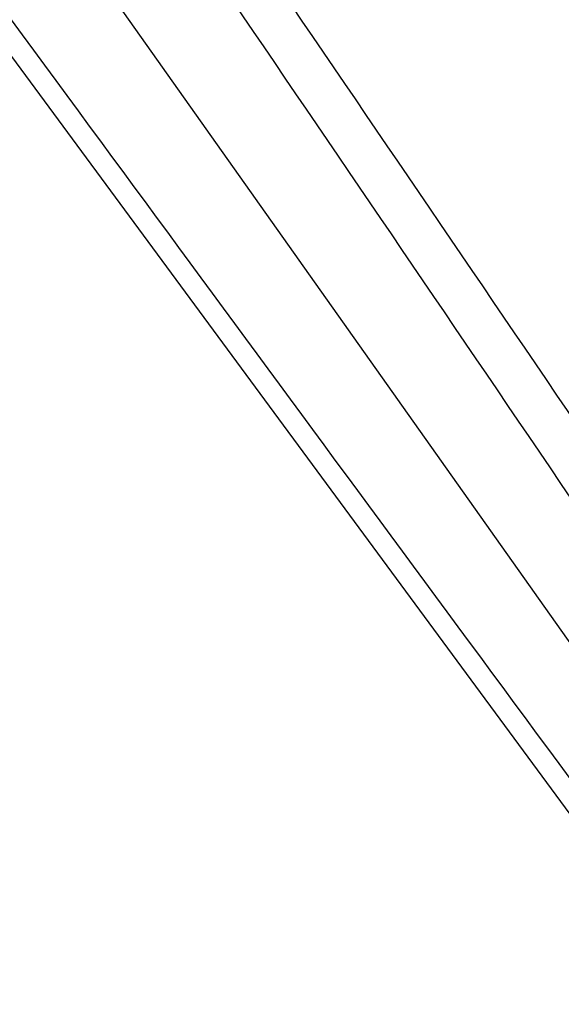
# Paper-space layout 'Sheet' of a CAD drawing. Header units: inches. Extents: x 0.2 to 10.8, y 0.2 to 8.3.
# Tile 22 of 256: x 1.7409 to 1.7878, y 1.6973 to 1.7826. Entities that reach past the tile are written whole.
import ezdxf

# ---------------------------------------------------------------- set-up
doc = ezdxf.new("R2010")
doc.units = ezdxf.units.IN
doc.header["$MEASUREMENT"] = 0
doc.layers.get('0').update_dxf_attribs({"lineweight": 5})

psp = doc.layouts.new('Sheet')

# ---------------------------------------------------------------- linework, layer by layer
at = {"color": 0, "linetype": 'ByBlock', "lineweight": -3}
for p, q in [((1.807317, 1.702151), (1.746885, 1.787471)), ((1.738642, 1.781451), (1.800686, 1.697276))]:
    psp.add_line(p, q, dxfattribs=at)
for centre, radius, start, end in [((-25.254156, -16.646178), 32.705814, 34.1384937, 34.3217308), ((-25.359378, -16.704009), 32.821324, 34.1189847, 34.3015572), ((28.575089, 21.497326), 33.298433, 216.3034193, 216.4833338)]:
    psp.add_arc(centre, radius, start, end, dxfattribs=at)

doc.saveas('drawing.dxf')
